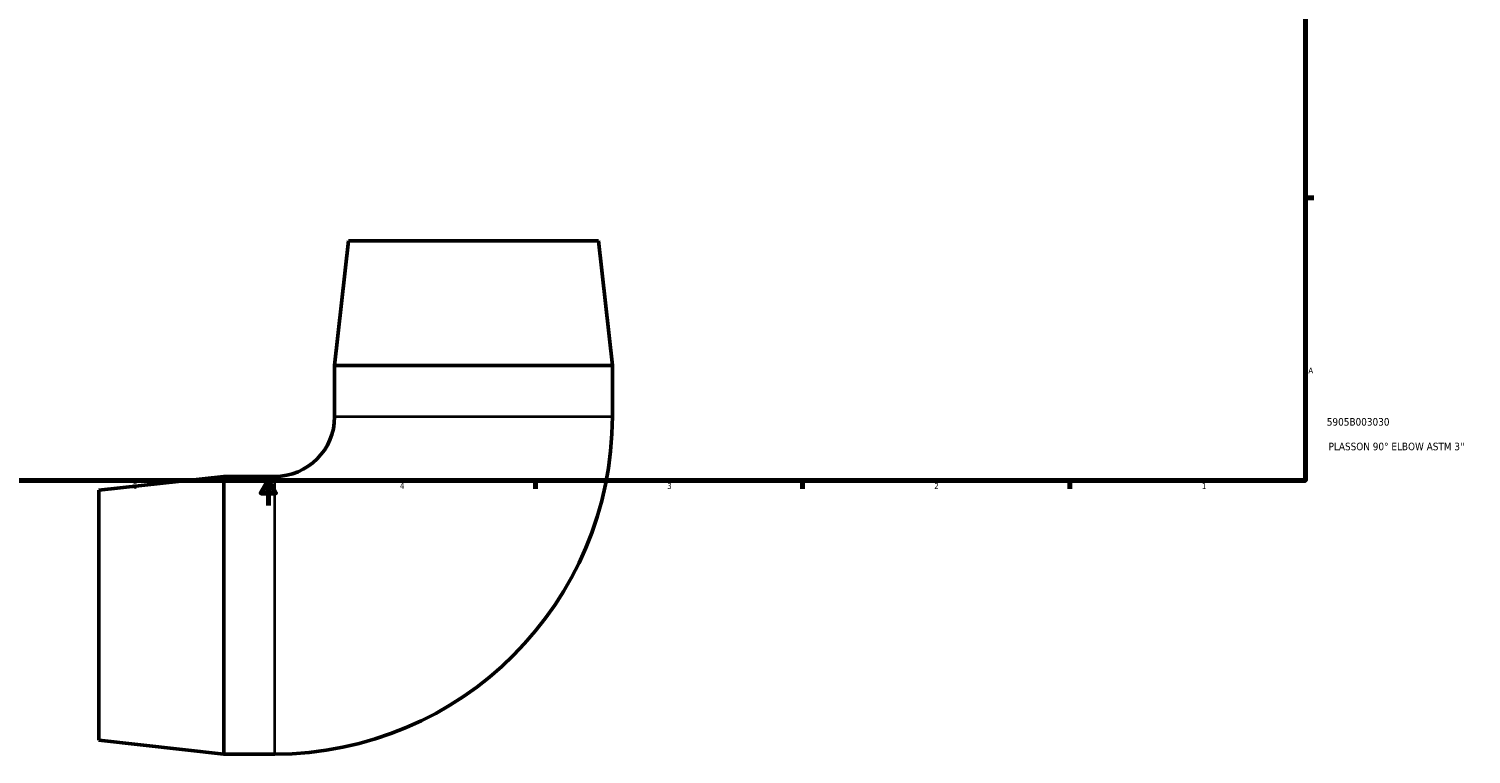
# Model space of a CAD drawing. Header units: inches. Extents: x -2.9 to 44.8, y -18.3 to 34.7.
# Tile 3 of 6: x 13.2 to 36.1, y -3.4 to 8.2. Entities that reach past the tile are written whole.
import ezdxf

# ---------------------------------------------------------------- set-up
doc = ezdxf.new("R2010")
doc.units = ezdxf.units.IN
doc.header["$MEASUREMENT"] = 0
for name, color, linetype, lineweight in [('Border (ANSI)', 7, 'Continuous', 70), ('Title (ANSI)', 7, 'Continuous', 50), ('Visible (ANSI)', 7, 'Continuous', 50), ('Visible Narrow (ANSI)', 7, 'Continuous', 35)]:
    doc.layers.add(name, color=color, linetype=linetype, lineweight=lineweight)
doc.styles.add('Note Text (ANSI)', font='tahoma.ttf')
doc.styles.add('Text Style29', font='tahoma.ttf')

# ---------------------------------------------------------------- blocks, each defined once
blk = doc.blocks.new('Borders Default Border')
at = {"layer": 'Border (ANSI)'}
for p, q in [((33.5, 5.5), (33.634, 5.5)), ((21.25, 1), (21.25, 0.866)), ((25.5, 1), (25.5, 0.866)), ((29.75, 1), (29.75, 0.866))]:
    blk.add_line(p, q, dxfattribs=at)
at = {"layer": 'Border (ANSI)', "flags": 128}
for points in [[(0.5, 1), (0.5, 21), (33.5, 21), (33.5, 1), (0.5, 1)], [(17, 0.6), (17, 1), (16.885, 0.8), (17.115, 0.8), (17, 1)]]:
    blk.add_lwpolyline(points, dxfattribs=at)
at = {"layer": 'Border (ANSI)', "color": 5, "true_color": 0x0000ff, "char_height": 0.0945, "attachment_point": 7, "style": 'Note Text (ANSI)'}
for s, insert in [('A', (33.547, 2.703)), ('5', (14.847, 0.864)), ('4', (19.092, 0.866)), ('3', (23.346, 0.864)), ('2', (27.596, 0.866)), ('1', (31.854, 0.866))]:
    blk.add_mtext(s, dxfattribs=dict(at, insert=insert))
blk = doc.blocks.new('Title Blocks ANSI - Large')
at = {"layer": 'Title (ANSI)', "color": 5, "true_color": 0x0000ff, "style": 'Text Style29'}
for tag, p in [('PART_NUMBER_001', (0.341, 0.873)), ('DESCRIPTION_001', (0.369, 0.481))]:
    blk.add_attdef(tag, p, '', height=0.12, dxfattribs=at)

msp = doc.modelspace()

# ---------------------------------------------------------------- linework, layer by layer
at = {"layer": 'Visible (ANSI)'}
for p, q in [((18.274, 4.816), (18.053, 2.828)), ((18.274, 4.816), (22.252, 4.816)), ((22.252, 4.816), (22.473, 2.828)), ((18.053, 2.828), (22.473, 2.828)), ((18.053, 2.828), (18.053, 2.016)), ((22.473, 2.828), (22.473, 2.016)), ((14.302, 0.844), (16.289, 1.065)), ((16.289, -3.355), (16.289, 1.065)), ((16.289, 1.065), (17.102, 1.065)), ((14.302, -3.134), (14.302, 0.844)), ((14.302, -3.134), (16.289, -3.355)), ((16.289, -3.355), (17.102, -3.355))]:
    msp.add_line(p, q, dxfattribs=at)
for radius in [5.371, 0.951]:
    msp.add_arc((17.102, 2.016), radius, 270, 0, dxfattribs=at)
at = {"layer": 'Visible Narrow (ANSI)'}
for p, q in [((18.08, 2.016), (22.445, 2.016)), ((17.102, -3.328), (17.102, 1.037))]:
    msp.add_line(p, q, dxfattribs=at)

# ---------------------------------------------------------------- block references
msp.add_blockref('Borders Default Border', (0, 0))
msp.add_blockref('Title Blocks ANSI - Large', (33.5, 1)).add_auto_attribs({'PART_NUMBER_001': '5905B003030', 'DESCRIPTION_001': "PLASSON 90° ELBOW ASTM 3''"})

doc.saveas('drawing.dxf')
